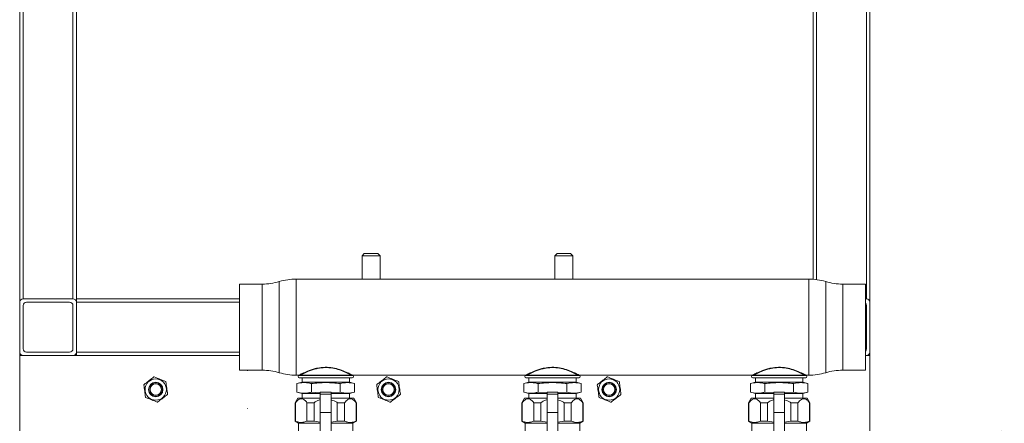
# Model space of a CAD drawing. Header units: millimetres. Extents: x -848 to 77789, y -17557 to 12238.
# Tile 72 of 79: x 70725 to 72896, y -11443 to -10553. Entities that reach past the tile are written whole.
import ezdxf
from ezdxf import colors
from ezdxf.entities.mleader import LeaderData, LeaderLine
from ezdxf.math import Vec2, Vec3

# ---------------------------------------------------------------- set-up
doc = ezdxf.new("R2010")
doc.units = ezdxf.units.MM
doc.layers.add('RR_IWK_opisy_piony', color=7, linetype='Continuous', lineweight=13)
doc.styles.add('Garamond', font='GARA.TTF')

# ---------------------------------------------------------------- blocks, each defined once
blk = doc.blocks.new('_None')

msp = doc.modelspace()

# ---------------------------------------------------------------- linework, layer by layer
at = {"color": 7, "linetype": 'Continuous', "lineweight": 0}
for p, q in [((70725, -12633.5), (70725, -9680.8)), ((70850, -11293.5), (70850, -9680.8)), ((72475, -11125.4), (72475, -9680.8)), ((72600, -12633.5), (72600, -9680.8)), ((71485, -11068.5), (71480, -11073.5)), ((71480, -11073.5), (71480, -11125)), ((71520, -11073.5), (71480, -11073.5)), ((71485, -11068.5), (71515, -11068.5)), ((71520, -11073.5), (71515, -11068.5)), ((71520, -11125), (71520, -11073.5)), ((71910, -11068.5), (71905, -11073.5)), ((71905, -11073.5), (71905, -11125)), ((71945, -11073.5), (71905, -11073.5)), ((71910, -11068.5), (71940, -11068.5)), ((71945, -11073.5), (71940, -11068.5)), ((71945, -11125), (71945, -11073.5)), ((71260, -11136), (71210, -11136)), ((71210, -11136), (71210, -11326)), ((72465, -11125), (71335, -11125)), ((72590, -11136), (72540, -11136)), ((72590, -11136), (72590, -11326)), ((70732.5, -11168.5), (70842.5, -11168.5)), ((70740, -11176), (70835, -11176)), ((70850, -11168.5), (71210, -11168.5)), ((72590, -11168.5), (72592.5, -11168.5)), ((70732.5, -11278.5), (70732.5, -11183.5)), ((70842.5, -11183.5), (70842.5, -11278.5)), ((72592.5, -11183.5), (72592.5, -11278.5)), ((70835, -11286), (70740, -11286)), ((71210, -11293.5), (70725, -11293.5)), ((72600, -11293.5), (72590, -11293.5)), ((71210, -11326), (71260, -11326)), ((72540, -11326), (72590, -11326)), ((71335, -11337), (72465, -11337)), ((71347.7, -11352.5), (71336.5, -11355.5)), ((71336.5, -11374.5), (71336.5, -11355.5)), ((71458.5, -11337.5), (71341.5, -11337.5)), ((71458.5, -11342.5), (71341.5, -11342.5)), ((71347.7, -11342.5), (71347.7, -11352.5)), ((71347.7, -11352.5), (71452.3, -11352.5)), ((71368.2, -11374.5), (71368.2, -11355.5)), ((71431.8, -11374.5), (71431.8, -11355.5)), ((71452.3, -11352.5), (71452.3, -11342.5)), ((71463.5, -11355.5), (71452.3, -11352.5)), ((71463.5, -11374.5), (71463.5, -11355.5)), ((71847.7, -11352.5), (71836.5, -11355.5)), ((71836.5, -11374.5), (71836.5, -11355.5)), ((71958.5, -11337.5), (71841.5, -11337.5)), ((71958.5, -11342.5), (71841.5, -11342.5)), ((71847.7, -11342.5), (71847.7, -11352.5)), ((71847.7, -11352.5), (71952.3, -11352.5)), ((71868.2, -11374.5), (71868.2, -11355.5)), ((71931.8, -11374.5), (71931.8, -11355.5)), ((71952.3, -11352.5), (71952.3, -11342.5)), ((71963.5, -11355.5), (71952.3, -11352.5)), ((71963.5, -11374.5), (71963.5, -11355.5)), ((72347.7, -11352.5), (72336.5, -11355.5)), ((72336.5, -11374.5), (72336.5, -11355.5)), ((72458.5, -11337.5), (72341.5, -11337.5)), ((72458.5, -11342.5), (72341.5, -11342.5)), ((72347.7, -11342.5), (72347.7, -11352.5)), ((72347.7, -11352.5), (72452.3, -11352.5)), ((72368.2, -11374.5), (72368.2, -11355.5)), ((72431.8, -11374.5), (72431.8, -11355.5)), ((72452.3, -11352.5), (72452.3, -11342.5)), ((72463.5, -11355.5), (72452.3, -11352.5)), ((72463.5, -11374.5), (72463.5, -11355.5)), ((71336.5, -11374.5), (71347.7, -11377.5)), ((71347.7, -11377.5), (71347.7, -11387.5)), ((71347.7, -11377.5), (71388, -11377.5)), ((71368.2, -11374.5), (71388, -11375.9)), ((71412, -11374), (71388, -11374)), ((71388, -11466.5), (71388, -11374)), ((71412, -11466.5), (71412, -11374)), ((71412, -11375.9), (71431.8, -11374.5)), ((71412, -11377.5), (71452.3, -11377.5)), ((71452.3, -11377.5), (71463.5, -11374.5)), ((71452.3, -11387.5), (71452.3, -11377.5)), ((71836.5, -11374.5), (71847.7, -11377.5)), ((71847.7, -11377.5), (71847.7, -11387.5)), ((71847.7, -11377.5), (71888, -11377.5)), ((71868.2, -11374.5), (71888, -11375.9)), ((71912, -11374), (71888, -11374)), ((71888, -11466.5), (71888, -11374)), ((71912, -11466.5), (71912, -11374)), ((71912, -11375.9), (71931.8, -11374.5)), ((71912, -11377.5), (71952.3, -11377.5)), ((71952.3, -11377.5), (71963.5, -11374.5)), ((71952.3, -11387.5), (71952.3, -11377.5)), ((72336.5, -11374.5), (72347.7, -11377.5)), ((72347.7, -11377.5), (72347.7, -11387.5)), ((72347.7, -11377.5), (72388, -11377.5)), ((72368.2, -11374.5), (72388, -11375.9)), ((72412, -11374), (72388, -11374)), ((72388, -11466.5), (72388, -11374)), ((72412, -11466.5), (72412, -11374)), ((72412, -11375.9), (72431.8, -11374.5)), ((72412, -11377.5), (72452.3, -11377.5)), ((72452.3, -11377.5), (72463.5, -11374.5)), ((72452.3, -11387.5), (72452.3, -11377.5)), ((71338.3, -11387.5), (71332.5, -11397.5)), ((71332.5, -11397.5), (71332.5, -11438.2)), ((71333.1, -11397.5), (71332.5, -11397.5)), ((71333.1, -11397.5), (71333.1, -11438.2)), ((71338.3, -11387.5), (71388, -11387.5)), ((71374.5, -11397.5), (71358.6, -11397.5)), ((71358.6, -11438.2), (71358.6, -11397.5)), ((71374.5, -11397.5), (71374.5, -11438.2)), ((71412, -11379), (71388, -11379)), ((71412, -11387.5), (71461.7, -11387.5)), ((71441.4, -11397.5), (71425.5, -11397.5)), ((71425.5, -11438.2), (71425.5, -11397.5)), ((71441.4, -11397.5), (71441.4, -11438.2)), ((71467.5, -11397.5), (71461.7, -11387.5)), ((71467.5, -11397.5), (71466.9, -11397.5)), ((71466.9, -11438.2), (71466.9, -11397.5)), ((71467.5, -11438.2), (71467.5, -11397.5)), ((71838.3, -11387.5), (71832.5, -11397.5)), ((71832.5, -11397.5), (71832.5, -11438.2)), ((71833.1, -11397.5), (71832.5, -11397.5)), ((71833.1, -11397.5), (71833.1, -11438.2)), ((71838.3, -11387.5), (71888, -11387.5)), ((71874.5, -11397.5), (71858.6, -11397.5)), ((71858.6, -11438.2), (71858.6, -11397.5)), ((71874.5, -11397.5), (71874.5, -11438.2)), ((71912, -11379), (71888, -11379)), ((71912, -11387.5), (71961.7, -11387.5)), ((71925.5, -11438.2), (71925.5, -11397.5)), ((71941.4, -11397.5), (71925.5, -11397.5)), ((71941.4, -11397.5), (71941.4, -11438.2)), ((71967.5, -11397.5), (71961.7, -11387.5)), ((71967.5, -11397.5), (71966.9, -11397.5)), ((71966.9, -11438.2), (71966.9, -11397.5)), ((71967.5, -11438.2), (71967.5, -11397.5)), ((72338.3, -11387.5), (72332.5, -11397.5)), ((72332.5, -11397.5), (72332.5, -11438.2)), ((72333.1, -11397.5), (72332.5, -11397.5)), ((72333.1, -11397.5), (72333.1, -11438.2)), ((72338.3, -11387.5), (72388, -11387.5)), ((72374.5, -11397.5), (72358.6, -11397.5)), ((72358.6, -11438.2), (72358.6, -11397.5)), ((72374.5, -11397.5), (72374.5, -11438.2)), ((72412, -11379), (72388, -11379)), ((72412, -11387.5), (72461.7, -11387.5)), ((72441.4, -11397.5), (72425.5, -11397.5)), ((72425.5, -11438.2), (72425.5, -11397.5)), ((72441.4, -11397.5), (72441.4, -11438.2)), ((72467.5, -11397.5), (72461.7, -11387.5)), ((72467.5, -11397.5), (72466.9, -11397.5)), ((72466.9, -11438.2), (72466.9, -11397.5)), ((72467.5, -11438.2), (72467.5, -11397.5)), ((71412, -11419), (71388, -11419)), ((71912, -11419), (71888, -11419)), ((72412, -11419), (72388, -11419)), ((71332.5, -11438.2), (71340, -11442.5)), ((71332.5, -11438.2), (71333.1, -11438.2)), ((71340, -11442.5), (71340, -11459.6)), ((71340, -11442.5), (71388, -11442.5)), ((71358.6, -11438.2), (71374.5, -11438.2)), ((71388, -11440.3), (71374.5, -11438.2)), ((71425.5, -11438.2), (71412, -11440.2)), ((71412, -11442.5), (71460, -11442.5)), ((71425.5, -11438.2), (71441.4, -11438.2)), ((71460, -11442.5), (71467.5, -11438.2)), ((71460, -11459.6), (71460, -11442.5)), ((71466.9, -11438.2), (71467.5, -11438.2)), ((71832.5, -11438.2), (71840, -11442.5)), ((71832.5, -11438.2), (71833.1, -11438.2)), ((71840, -11442.5), (71840, -11459.6)), ((71840, -11442.5), (71888, -11442.5)), ((71858.6, -11438.2), (71874.5, -11438.2)), ((71888, -11440.3), (71874.5, -11438.2)), ((71925.5, -11438.2), (71912, -11440.2)), ((71912, -11442.5), (71960, -11442.5)), ((71925.5, -11438.2), (71941.4, -11438.2)), ((71960, -11442.5), (71967.5, -11438.2)), ((71960, -11459.6), (71960, -11442.5)), ((71966.9, -11438.2), (71967.5, -11438.2)), ((72332.5, -11438.2), (72340, -11442.5)), ((72332.5, -11438.2), (72333.1, -11438.2)), ((72340, -11442.5), (72340, -11459.6)), ((72340, -11442.5), (72388, -11442.5)), ((72358.6, -11438.2), (72374.5, -11438.2)), ((72388, -11440.3), (72374.5, -11438.2)), ((72425.5, -11438.2), (72412, -11440.2)), ((72412, -11442.5), (72460, -11442.5)), ((72425.5, -11438.2), (72441.4, -11438.2)), ((72460, -11442.5), (72467.5, -11438.2)), ((72460, -11459.6), (72460, -11442.5)), ((72466.9, -11438.2), (72467.5, -11438.2))]:
    msp.add_line(p, q, dxfattribs=at)
at = {"color": 8, "linetype": 'Continuous', "lineweight": 0}
for p, q in [((70732.5, -11168.5), (70732.5, -9719.1)), ((70842.5, -11168.5), (70842.5, -9719.1)), ((72482.5, -11126.2), (72482.5, -9719.1)), ((72592.5, -11168.5), (72592.5, -9719.1)), ((71260, -11136), (71260, -11326)), ((71297.5, -11130.5), (71297.5, -11331.5)), ((71335, -11125), (71335, -11337)), ((72465, -11125), (72465, -11337)), ((72502.5, -11130.5), (72502.5, -11331.5)), ((72540, -11136), (72540, -11326)), ((70850, -11176), (71210, -11176)), ((70850, -11286), (71210, -11286))]:
    msp.add_line(p, q, dxfattribs=at)
at = {"color": 7, "linetype": 'Continuous', "lineweight": 0}
for centre, radius in [((71025, -11368.5), 23.5), ((71025, -11368.5), 16), ((71025, -11368.5), 15), ((71025, -11368.5), 12.5), ((71538.4, -11368.5), 23.5), ((71538.4, -11368.5), 16), ((71538.4, -11368.5), 15), ((71538.4, -11368.5), 12.5), ((72025, -11368.5), 23.5), ((72025, -11368.5), 16), ((72025, -11368.5), 15), ((72025, -11368.5), 12.5)]:
    msp.add_circle(centre, radius, dxfattribs=at)
for centre, radius, start, end in [((71260, -11005.4), 130.6, 270, 286.6878), ((71335, -11255.6), 130.6, 90, 106.6878), ((72465, -11255.6), 130.6, 73.3122, 90), ((72540, -11005.4), 130.6, 253.3122, 270), ((70732.5, -11176), 7.5, 90, 180), ((70740, -11183.5), 7.5, 90, 180), ((70835, -11183.5), 7.5, 0, 90), ((70842.5, -11176), 7.5, 0, 90), ((72585, -11183.5), 7.5, 0, 48.1897), ((72592.5, -11176), 7.5, 0, 90), ((70732.5, -11286), 7.5, 180, 270), ((70740, -11278.5), 7.5, 180, 270), ((70835, -11278.5), 7.5, 270, 0), ((70842.5, -11286), 7.5, 270, 0), ((72585, -11278.5), 7.5, 311.8103, 0), ((72592.5, -11286), 7.5, 270, 0), ((71227, -11327.2), 0.5, 0, 90), ((71260, -11456.6), 130.6, 73.3122, 90), ((71335, -11206.4), 130.6, 253.3122, 270), ((72465, -11206.4), 130.6, 270, 286.6878), ((72540, -11456.6), 130.6, 90, 106.6878), ((71341.5, -11340), 2.5, 90, 270), ((71341.5, -11337), 0.5, 270, 0), ((71342.8, -11337), 1.02, 1.604, 87.1252), ((71457.2, -11337), 1.02, 92.8748, 178.396), ((71458.5, -11337), 0.5, 180, 270), ((71458.5, -11340), 2.5, 270, 90), ((71841.5, -11340), 2.5, 90, 270), ((71841.5, -11337), 0.5, 270, 0), ((71842.8, -11337), 1.02, 1.604, 87.1252), ((71957.2, -11337), 1.02, 92.8748, 178.396), ((71958.5, -11337), 0.5, 180, 270), ((71958.5, -11340), 2.5, 270, 90), ((72341.5, -11340), 2.5, 90, 270), ((72341.5, -11337), 0.5, 270, 0), ((72342.8, -11337), 1.02, 1.604, 87.1252), ((72457.2, -11337), 1.02, 92.8748, 178.396), ((72458.5, -11337), 0.5, 180, 270), ((72458.5, -11340), 2.5, 270, 90), ((71227, -11410.2), 0.5, 270, 0)]:
    msp.add_arc(centre, radius, start, end, dxfattribs=at)
for points, knots in [([(71342.8, -11336), (71343.8, -11335.5), (71345.8, -11334.4), (71352.1, -11331.3), (71360.9, -11327.3), (71372, -11323.5), (71383.6, -11320.6), (71398.5, -11318.9), (71415.7, -11320.3), (71431.8, -11324.5), (71443.4, -11329.2), (71451.1, -11332.8), (71455, -11334.9), (71456.6, -11335.7), (71457.2, -11336)], [0, 0, 0, 0, 0.062291, 0.124625, 0.248662, 0.315992, 0.383269, 0.49106, 0.599025, 0.705339, 0.826583, 0.893997, 0.961361, 1, 1, 1, 1]), ([(71456.2, -11337), (71455.6, -11336.7), (71454.1, -11335.9), (71450.2, -11333.8), (71442.7, -11330.1), (71431.3, -11325.4), (71415.5, -11321.1), (71398.6, -11319.7), (71383.8, -11321.4), (71372.5, -11324.4), (71361.6, -11328.2), (71352.9, -11332.2), (71346.7, -11335.4), (71344.8, -11336.5), (71343.8, -11337)], [0, 0, 0, 0, 0.038797, 0.106374, 0.174002, 0.295347, 0.401426, 0.508893, 0.616216, 0.683403, 0.750649, 0.874916, 0.937479, 1, 1, 1, 1]), ([(71842.8, -11336), (71843.8, -11335.5), (71845.8, -11334.4), (71852.1, -11331.3), (71860.9, -11327.3), (71872, -11323.5), (71883.6, -11320.6), (71898.5, -11318.9), (71915.7, -11320.3), (71931.8, -11324.5), (71943.4, -11329.2), (71951.1, -11332.8), (71955, -11334.9), (71956.6, -11335.7), (71957.2, -11336)], [0, 0, 0, 0, 0.062291, 0.124625, 0.248662, 0.315992, 0.383269, 0.49106, 0.599025, 0.705339, 0.826583, 0.893997, 0.961361, 1, 1, 1, 1]), ([(71956.2, -11337), (71955.6, -11336.7), (71954.1, -11335.9), (71950.2, -11333.8), (71942.7, -11330.1), (71931.3, -11325.4), (71915.5, -11321.1), (71898.6, -11319.7), (71883.8, -11321.4), (71872.5, -11324.4), (71861.6, -11328.2), (71852.9, -11332.2), (71846.7, -11335.4), (71844.8, -11336.5), (71843.8, -11337)], [0, 0, 0, 0, 0.038797, 0.106374, 0.174002, 0.295347, 0.401426, 0.508893, 0.616216, 0.683403, 0.750649, 0.874916, 0.937479, 1, 1, 1, 1]), ([(72342.8, -11336), (72343.8, -11335.5), (72345.8, -11334.4), (72352.1, -11331.3), (72360.9, -11327.3), (72372, -11323.5), (72383.6, -11320.6), (72398.5, -11318.9), (72415.7, -11320.3), (72431.8, -11324.5), (72443.4, -11329.2), (72451.1, -11332.8), (72455, -11334.9), (72456.6, -11335.7), (72457.2, -11336)], [0, 0, 0, 0, 0.062291, 0.124625, 0.248662, 0.315992, 0.383269, 0.49106, 0.599025, 0.705339, 0.826583, 0.893997, 0.961361, 1, 1, 1, 1]), ([(72456.2, -11337), (72455.6, -11336.7), (72454.1, -11335.9), (72450.2, -11333.8), (72442.7, -11330.1), (72431.3, -11325.4), (72415.5, -11321.1), (72398.6, -11319.7), (72383.8, -11321.4), (72372.5, -11324.4), (72361.6, -11328.2), (72352.9, -11332.2), (72346.7, -11335.4), (72344.8, -11336.5), (72343.8, -11337)], [0, 0, 0, 0, 0.038797, 0.106374, 0.174002, 0.295347, 0.401426, 0.508893, 0.616216, 0.683403, 0.750649, 0.874916, 0.937479, 1, 1, 1, 1]), ([(70999.3, -11357.3), (71000.2, -11356.7), (71007.3, -11351.2), (71014.5, -11345.6), (71020.8, -11340.8)], [0, 0, 0, 0, 0.126443, 1, 1, 1, 1]), ([(71021.8, -11340.7), (71021.7, -11340.6), (71021.5, -11340.6), (71021.2, -11340.6), (71020.9, -11340.7), (71020.8, -11340.8), (71020.8, -11340.8)], [0, 0, 0, 0, 0.312483, 0.626203, 0.93738, 1, 1, 1, 1]), ([(71021.8, -11340.7), (71025.9, -11342.4), (71034.3, -11345.8), (71042.7, -11349.3), (71046.9, -11351)], [0, 0, 0, 0, 0.495528, 1, 1, 1, 1]), ([(71047.5, -11351.8), (71047.5, -11351.7), (71047.4, -11351.5), (71047.2, -11351.2), (71047, -11351.1), (71046.9, -11351), (71046.9, -11351)], [0, 0, 0, 0, 0.312482, 0.626202, 0.9373793, 1, 1, 1, 1]), ([(71047.5, -11351.8), (71048.1, -11356.2), (71049.3, -11365.2), (71050.5, -11374.2), (71051.1, -11378.7)], [0, 0, 0, 0, 0.495528, 1, 1, 1, 1]), ([(71368.2, -11355.5), (71366.9, -11355.2), (71361, -11353.7), (71350.4, -11352.5), (71341.1, -11354.5), (71336.5, -11355.5)], [0, 0, 0, 0, 0.126471, 0.559821, 1, 1, 1, 1]), ([(71342, -11337), (71342, -11337), (71341.8, -11337), (71341.6, -11336.9), (71341.9, -11336.5), (71342.6, -11336.1), (71342.8, -11336)], [0, 0, 0, 0, 0.0099814, 0.3296193, 0.7870327, 1, 1, 1, 1]), ([(71431.8, -11355.5), (71421.3, -11354.4), (71400.1, -11352.1), (71378.9, -11354.4), (71368.2, -11355.5)], [0, 0, 0, 0, 0.4952157, 1, 1, 1, 1]), ([(71463.5, -11355.5), (71458.3, -11354.4), (71447.7, -11352.1), (71437.1, -11354.4), (71431.8, -11355.5)], [0, 0, 0, 0, 0.495216, 1, 1, 1, 1]), ([(71457.2, -11336), (71457.4, -11336.1), (71458.1, -11336.5), (71458.4, -11336.9), (71458.2, -11337), (71458, -11337), (71458, -11337)], [0, 0, 0, 0, 0.212967, 0.670381, 0.990019, 1, 1, 1, 1]), ([(71512.7, -11357.3), (71513.6, -11356.7), (71520.8, -11351.2), (71528, -11345.6), (71534.2, -11340.8)], [0, 0, 0, 0, 0.126443, 1, 1, 1, 1]), ([(71535.2, -11340.7), (71535.1, -11340.6), (71534.9, -11340.6), (71534.6, -11340.6), (71534.4, -11340.7), (71534.3, -11340.8), (71534.2, -11340.8)], [0, 0, 0, 0, 0.312483, 0.626203, 0.93738, 1, 1, 1, 1]), ([(71535.2, -11340.7), (71539.4, -11342.4), (71547.7, -11345.8), (71556.1, -11349.3), (71560.3, -11351)], [0, 0, 0, 0, 0.495528, 1, 1, 1, 1]), ([(71560.9, -11351.8), (71560.9, -11351.7), (71560.8, -11351.5), (71560.6, -11351.2), (71560.5, -11351.1), (71560.3, -11351), (71560.3, -11351)], [0, 0, 0, 0, 0.312482, 0.626202, 0.937379, 1, 1, 1, 1]), ([(71560.9, -11351.8), (71561.5, -11356.2), (71562.7, -11365.2), (71563.9, -11374.2), (71564.5, -11378.7)], [0, 0, 0, 0, 0.495528, 1, 1, 1, 1]), ([(71868.2, -11355.5), (71866.9, -11355.2), (71861, -11353.7), (71850.4, -11352.5), (71841.1, -11354.5), (71836.5, -11355.5)], [0, 0, 0, 0, 0.126471, 0.559821, 1, 1, 1, 1]), ([(71842, -11337), (71842, -11337), (71841.8, -11337), (71841.6, -11336.9), (71841.9, -11336.5), (71842.6, -11336.1), (71842.8, -11336)], [0, 0, 0, 0, 0.0099814, 0.3296193, 0.7870327, 1, 1, 1, 1]), ([(71931.8, -11355.5), (71921.3, -11354.4), (71900.1, -11352.1), (71878.9, -11354.4), (71868.2, -11355.5)], [0, 0, 0, 0, 0.495216, 1, 1, 1, 1]), ([(71963.5, -11355.5), (71958.3, -11354.4), (71947.7, -11352.1), (71937.1, -11354.4), (71931.8, -11355.5)], [0, 0, 0, 0, 0.495216, 1, 1, 1, 1]), ([(71957.2, -11336), (71957.4, -11336.1), (71958.1, -11336.5), (71958.4, -11336.9), (71958.2, -11337), (71958, -11337), (71958, -11337)], [0, 0, 0, 0, 0.212967, 0.670381, 0.990019, 1, 1, 1, 1]), ([(71999.3, -11357.3), (72000.2, -11356.7), (72007.3, -11351.2), (72014.5, -11345.6), (72020.8, -11340.8)], [0, 0, 0, 0, 0.126443, 1, 1, 1, 1]), ([(72021.8, -11340.7), (72021.7, -11340.6), (72021.5, -11340.6), (72021.2, -11340.6), (72020.9, -11340.7), (72020.8, -11340.8), (72020.8, -11340.8)], [0, 0, 0, 0, 0.312483, 0.626203, 0.93738, 1, 1, 1, 1]), ([(72021.8, -11340.7), (72025.9, -11342.4), (72034.3, -11345.8), (72042.7, -11349.3), (72046.9, -11351)], [0, 0, 0, 0, 0.495528, 1, 1, 1, 1]), ([(72047.5, -11351.8), (72047.5, -11351.7), (72047.4, -11351.5), (72047.2, -11351.2), (72047, -11351.1), (72046.9, -11351), (72046.9, -11351)], [0, 0, 0, 0, 0.312482, 0.626202, 0.937379, 1, 1, 1, 1]), ([(72047.5, -11351.8), (72048.1, -11356.2), (72049.3, -11365.2), (72050.5, -11374.2), (72051.1, -11378.7)], [0, 0, 0, 0, 0.495528, 1, 1, 1, 1]), ([(72368.2, -11355.5), (72366.9, -11355.2), (72361, -11353.7), (72350.4, -11352.5), (72341.1, -11354.5), (72336.5, -11355.5)], [0, 0, 0, 0, 0.126471, 0.559821, 1, 1, 1, 1]), ([(72342, -11337), (72342, -11337), (72341.8, -11337), (72341.6, -11336.9), (72341.9, -11336.5), (72342.6, -11336.1), (72342.8, -11336)], [0, 0, 0, 0, 0.009981, 0.329619, 0.787033, 1, 1, 1, 1]), ([(72431.8, -11355.5), (72421.3, -11354.4), (72400.1, -11352.1), (72378.9, -11354.4), (72368.2, -11355.5)], [0, 0, 0, 0, 0.495216, 1, 1, 1, 1]), ([(72463.5, -11355.5), (72458.3, -11354.4), (72447.7, -11352.1), (72437.1, -11354.4), (72431.8, -11355.5)], [0, 0, 0, 0, 0.495216, 1, 1, 1, 1]), ([(72457.2, -11336), (72457.4, -11336.1), (72458.1, -11336.5), (72458.4, -11336.9), (72458.2, -11337), (72458, -11337), (72458, -11337)], [0, 0, 0, 0, 0.212967, 0.670381, 0.990019, 1, 1, 1, 1]), ([(70999.3, -11357.3), (70999.2, -11357.4), (70999.1, -11357.6), (70998.9, -11357.9), (70998.9, -11358.1), (70998.9, -11358.2), (70998.9, -11358.3)], [0, 0, 0, 0, 0.312628, 0.626346, 0.937524, 1, 1, 1, 1]), ([(71002.5, -11385.2), (71001.9, -11380.7), (71000.7, -11371.8), (70999.5, -11362.8), (70998.9, -11358.3)], [0, 0, 0, 0, 0.495528, 1, 1, 1, 1]), ([(71336.5, -11374.5), (71341.1, -11375.5), (71350.3, -11377.5), (71360.9, -11376.3), (71366.9, -11374.8), (71368.2, -11374.5)], [0, 0, 0, 0, 0.433559, 0.873529, 1, 1, 1, 1]), ([(71431.8, -11374.5), (71437, -11375.6), (71447.6, -11377.9), (71458.2, -11375.6), (71463.5, -11374.5)], [0, 0, 0, 0, 0.4952157, 1, 1, 1, 1]), ([(71512.7, -11357.3), (71512.7, -11357.4), (71512.5, -11357.6), (71512.4, -11357.9), (71512.3, -11358.1), (71512.3, -11358.2), (71512.4, -11358.3)], [0, 0, 0, 0, 0.312628, 0.626346, 0.937524, 1, 1, 1, 1]), ([(71515.9, -11385.2), (71515.3, -11380.7), (71514.1, -11371.8), (71513, -11362.8), (71512.4, -11358.3)], [0, 0, 0, 0, 0.495528, 1, 1, 1, 1]), ([(71836.5, -11374.5), (71841.1, -11375.5), (71850.3, -11377.5), (71860.9, -11376.3), (71866.9, -11374.8), (71868.2, -11374.5)], [0, 0, 0, 0, 0.433559, 0.873529, 1, 1, 1, 1]), ([(71931.8, -11374.5), (71937, -11375.6), (71947.6, -11377.9), (71958.2, -11375.6), (71963.5, -11374.5)], [0, 0, 0, 0, 0.4952157, 1, 1, 1, 1]), ([(71999.3, -11357.3), (71999.2, -11357.4), (71999.1, -11357.6), (71998.9, -11357.9), (71998.9, -11358.1), (71998.9, -11358.2), (71998.9, -11358.3)], [0, 0, 0, 0, 0.312628, 0.626346, 0.937524, 1, 1, 1, 1]), ([(72002.5, -11385.2), (72001.9, -11380.7), (72000.7, -11371.8), (71999.5, -11362.8), (71998.9, -11358.3)], [0, 0, 0, 0, 0.495528, 1, 1, 1, 1]), ([(72336.5, -11374.5), (72341.1, -11375.5), (72350.3, -11377.5), (72360.9, -11376.3), (72366.9, -11374.8), (72368.2, -11374.5)], [0, 0, 0, 0, 0.433559, 0.873529, 1, 1, 1, 1]), ([(72431.8, -11374.5), (72437, -11375.6), (72447.6, -11377.9), (72458.2, -11375.6), (72463.5, -11374.5)], [0, 0, 0, 0, 0.4952157, 1, 1, 1, 1]), ([(71002.5, -11385.2), (71002.5, -11385.3), (71002.6, -11385.5), (71002.8, -11385.8), (71003, -11385.9), (71003.1, -11386), (71003.1, -11386)], [0, 0, 0, 0, 0.312482, 0.626202, 0.937379, 1, 1, 1, 1]), ([(71028.2, -11396.3), (71024.1, -11394.6), (71015.7, -11391.2), (71007.3, -11387.7), (71003.1, -11386)], [0, 0, 0, 0, 0.4955279, 1, 1, 1, 1]), ([(71028.2, -11396.3), (71028.3, -11396.3), (71028.5, -11396.4), (71028.8, -11396.4), (71029.1, -11396.3), (71029.2, -11396.2), (71029.2, -11396.2)], [0, 0, 0, 0, 0.3124827, 0.6262027, 0.9373801, 1, 1, 1, 1]), ([(71050.7, -11379.6), (71044.4, -11384.5), (71037.2, -11390), (71030.1, -11395.5), (71029.2, -11396.2)], [0, 0, 0, 0, 0.873557, 1, 1, 1, 1]), ([(71050.7, -11379.6), (71050.8, -11379.6), (71050.9, -11379.4), (71051.1, -11379.1), (71051.1, -11378.9), (71051.1, -11378.7), (71051.1, -11378.7)], [0, 0, 0, 0, 0.312628, 0.626346, 0.937524, 1, 1, 1, 1]), ([(71333.1, -11397.5), (71335.6, -11394.7), (71339.9, -11389.8), (71347, -11388.2), (71353.2, -11391.1), (71356.8, -11395.4), (71358.6, -11397.5)], [0, 0, 0, 0, 0.307401, 0.5392, 0.770994, 1, 1, 1, 1]), ([(71374.5, -11397.5), (71377.8, -11395.3), (71382.1, -11392.5), (71387, -11391.4), (71388, -11391.2)], [0, 0, 0, 0, 0.786595, 1, 1, 1, 1]), ([(71412, -11391.2), (71416.2, -11392.7), (71420.9, -11394.5), (71425.1, -11397.2), (71425.5, -11397.5)], [0, 0, 0, 0, 0.896416, 1, 1, 1, 1]), ([(71441.4, -11397.5), (71443.8, -11394.7), (71448.1, -11389.8), (71455.2, -11388.2), (71461.5, -11391.1), (71465.1, -11395.4), (71466.9, -11397.5)], [0, 0, 0, 0, 0.307401, 0.5392, 0.770994, 1, 1, 1, 1]), ([(71515.9, -11385.2), (71516, -11385.3), (71516, -11385.5), (71516.2, -11385.8), (71516.4, -11385.9), (71516.5, -11386), (71516.5, -11386)], [0, 0, 0, 0, 0.312482, 0.626202, 0.9373793, 1, 1, 1, 1]), ([(71541.6, -11396.3), (71537.5, -11394.6), (71529.1, -11391.2), (71520.8, -11387.7), (71516.5, -11386)], [0, 0, 0, 0, 0.4955279, 1, 1, 1, 1]), ([(71541.6, -11396.3), (71541.7, -11396.3), (71541.9, -11396.4), (71542.3, -11396.4), (71542.5, -11396.3), (71542.6, -11396.2), (71542.6, -11396.2)], [0, 0, 0, 0, 0.312483, 0.626203, 0.93738, 1, 1, 1, 1]), ([(71564.1, -11379.6), (71557.8, -11384.5), (71550.6, -11390), (71543.5, -11395.5), (71542.6, -11396.2)], [0, 0, 0, 0, 0.873557, 1, 1, 1, 1]), ([(71564.1, -11379.6), (71564.2, -11379.6), (71564.4, -11379.4), (71564.5, -11379.1), (71564.5, -11378.9), (71564.5, -11378.7), (71564.5, -11378.7)], [0, 0, 0, 0, 0.312628, 0.626346, 0.937524, 1, 1, 1, 1]), ([(71833.1, -11397.5), (71835.6, -11394.7), (71839.9, -11389.8), (71847, -11388.2), (71853.2, -11391.1), (71856.8, -11395.4), (71858.6, -11397.5)], [0, 0, 0, 0, 0.307401, 0.5392, 0.770994, 1, 1, 1, 1]), ([(71874.5, -11397.5), (71877.8, -11395.3), (71882.1, -11392.5), (71887, -11391.4), (71888, -11391.2)], [0, 0, 0, 0, 0.786595, 1, 1, 1, 1]), ([(71912, -11391.2), (71916.2, -11392.7), (71920.9, -11394.5), (71925.1, -11397.2), (71925.5, -11397.5)], [0, 0, 0, 0, 0.896416, 1, 1, 1, 1]), ([(71941.4, -11397.5), (71943.8, -11394.7), (71948.1, -11389.8), (71955.2, -11388.2), (71961.5, -11391.1), (71965.1, -11395.4), (71966.9, -11397.5)], [0, 0, 0, 0, 0.307401, 0.5392, 0.770994, 1, 1, 1, 1]), ([(72002.5, -11385.2), (72002.5, -11385.3), (72002.6, -11385.5), (72002.8, -11385.8), (72003, -11385.9), (72003.1, -11386), (72003.1, -11386)], [0, 0, 0, 0, 0.312482, 0.626202, 0.9373793, 1, 1, 1, 1]), ([(72028.2, -11396.3), (72024.1, -11394.6), (72015.7, -11391.2), (72007.3, -11387.7), (72003.1, -11386)], [0, 0, 0, 0, 0.4955279, 1, 1, 1, 1]), ([(72028.2, -11396.3), (72028.3, -11396.3), (72028.5, -11396.4), (72028.8, -11396.4), (72029.1, -11396.3), (72029.2, -11396.2), (72029.2, -11396.2)], [0, 0, 0, 0, 0.312483, 0.626203, 0.93738, 1, 1, 1, 1]), ([(72050.7, -11379.6), (72044.4, -11384.5), (72037.2, -11390), (72030.1, -11395.5), (72029.2, -11396.2)], [0, 0, 0, 0, 0.873557, 1, 1, 1, 1]), ([(72050.7, -11379.6), (72050.8, -11379.6), (72050.9, -11379.4), (72051.1, -11379.1), (72051.1, -11378.9), (72051.1, -11378.7), (72051.1, -11378.7)], [0, 0, 0, 0, 0.312628, 0.626346, 0.937524, 1, 1, 1, 1]), ([(72333.1, -11397.5), (72335.6, -11394.7), (72339.9, -11389.8), (72347, -11388.2), (72353.2, -11391.1), (72356.8, -11395.4), (72358.6, -11397.5)], [0, 0, 0, 0, 0.307401, 0.5392, 0.770994, 1, 1, 1, 1]), ([(72374.5, -11397.5), (72377.8, -11395.3), (72382.1, -11392.5), (72387, -11391.4), (72388, -11391.2)], [0, 0, 0, 0, 0.786595, 1, 1, 1, 1]), ([(72412, -11391.2), (72416.2, -11392.7), (72420.9, -11394.5), (72425.1, -11397.2), (72425.5, -11397.5)], [0, 0, 0, 0, 0.896416, 1, 1, 1, 1]), ([(72441.4, -11397.5), (72443.8, -11394.7), (72448.1, -11389.8), (72455.2, -11388.2), (72461.5, -11391.1), (72465.1, -11395.4), (72466.9, -11397.5)], [0, 0, 0, 0, 0.307401, 0.5392, 0.770994, 1, 1, 1, 1]), ([(71358.6, -11438.2), (71355.6, -11439.2), (71349.6, -11441.4), (71341, -11441.1), (71335.5, -11439.1), (71333.1, -11438.2)], [0, 0, 0, 0, 0.352902, 0.714517, 1, 1, 1, 1]), ([(71466.9, -11438.2), (71463.9, -11439.2), (71457.9, -11441.4), (71449.2, -11441.1), (71443.8, -11439.1), (71441.4, -11438.2)], [0, 0, 0, 0, 0.352902, 0.714517, 1, 1, 1, 1]), ([(71858.6, -11438.2), (71855.6, -11439.2), (71849.6, -11441.4), (71841, -11441.1), (71835.5, -11439.1), (71833.1, -11438.2)], [0, 0, 0, 0, 0.352902, 0.714517, 1, 1, 1, 1]), ([(71966.9, -11438.2), (71963.9, -11439.2), (71957.9, -11441.4), (71949.2, -11441.1), (71943.8, -11439.1), (71941.4, -11438.2)], [0, 0, 0, 0, 0.352902, 0.714517, 1, 1, 1, 1]), ([(72358.6, -11438.2), (72355.6, -11439.2), (72349.6, -11441.4), (72341, -11441.1), (72335.5, -11439.1), (72333.1, -11438.2)], [0, 0, 0, 0, 0.352902, 0.714517, 1, 1, 1, 1]), ([(72466.9, -11438.2), (72463.9, -11439.2), (72457.9, -11441.4), (72449.2, -11441.1), (72443.8, -11439.1), (72441.4, -11438.2)], [0, 0, 0, 0, 0.352902, 0.714517, 1, 1, 1, 1])]:
    msp.add_open_spline(points, degree=3, knots=knots, dxfattribs=at)

# ---------------------------------------------------------------- next in the draw order: leaders
at = {"layer": 'RR_IWK_opisy_piony'}
ml = msp.add_multileader_mtext('Standard', dxfattribs=at)
ml.set_content('Zestawy ciepłomierzowe\\P- zawór kulowy DN15/DN20\\P- filtr siatkowy DN15/DN20\\P- ciepłomierz {\\A1;q{\\H0.7x;nom}=0,6 m{\\H0.7x;\\S3^ ;}/h DN15}\\P- zawór kulowy DN15/DN20\\P', color=256, style='Garamond')
ml.set_leader_properties()
ml.set_arrow_properties(name='NONE')
ml.build(insert=Vec2(0, 0))
ml.multileader.update_dxf_attribs({"text_left_attachment_type": 2, "text_right_attachment_type": 2, "dogleg_length": 0, "arrow_head_size": 0.18})
ctx = ml.context
ctx.base_point, ctx.char_height, ctx.arrow_head_size, ctx.landing_gap_size, ctx.plane_origin = Vec3(72890.1, -11459.8), 200, 0.18, 25, Vec3(97310, 87237.6)
ctx.left_attachment, ctx.right_attachment = 2, 2
notes = []
notes.append((ctx, [(1, (1, 1, 0), (72890.1, -11460), (1, 0), 0, [(0, [(72366.1, -12346), (71897.5, -12290.7), (71464.8, -12192.4)], 0, [])])]))
ctx.mtext.insert = Vec3(72915.1, -10630.6)
ctx.mtext.has_bg_fill, ctx.mtext.bg_color, ctx.mtext.bg_scale_factor, ctx.mtext.bg_transparency, ctx.mtext.use_window_bg_color = 1, -1027028792, 1, 0, 1
for ctx, leaders in notes:
    for number, flags, end, landing, length, lines in leaders:
        leader = LeaderData()
        leader.index, (leader.has_last_leader_line, leader.has_dogleg_vector, leader.attachment_direction) = number, flags
        leader.last_leader_point, leader.dogleg_vector, leader.dogleg_length = Vec3(end), Vec3(landing), length
        for number, points, colour, breaks in lines:
            line = LeaderLine()
            line.index, line.vertices, line.color, line.breaks = number, Vec3.list(points), colors.encode_raw_color(colour), breaks
            leader.lines.append(line)
        ctx.leaders.append(leader)

doc.saveas('drawing.dxf')
